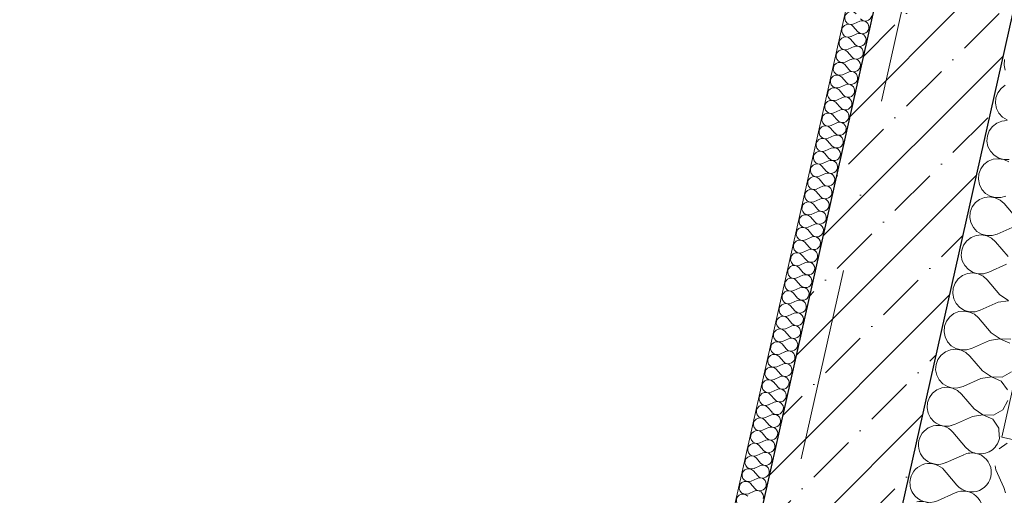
# Model space of a CAD drawing. Header units: millimetres. Extents: x -7218036 to -6920397, y 6117771 to 6333681.
# Tile 47 of 89: x -7184333 to -7182531, y 6149857 to 6150727. Entities that reach past the tile are written whole.
import ezdxf
from ezdxf.enums import TextEntityAlignment as Align

# ---------------------------------------------------------------- set-up
doc = ezdxf.new("R2010")
doc.units = ezdxf.units.MM
doc.header["$MEASUREMENT"] = 0
doc.linetypes.add('Штрихпунктирная', pattern=[670.277762, 352.777767, -176.388884, 0, -141.111112])
for name, color, linetype in [('АР-Стены_внутренние_пилоны.АР', 7, 'Continuous'), ('АР-Стены_Перегородки_100_.АР', 7, 'Continuous'), ('АР-Чертеж-Оси_Осевые размеры.АР', 7, 'Continuous')]:
    doc.layers.add(name, color=color, linetype=linetype)
for name, color, linetype, lineweight in [('АР-Стены_внутренние_пилоны.АР_Ном._пера__1', 7, 'Continuous', 30), ('АР-Стены_Перегородки_100_.АР_Ном._пера__1', 7, 'Continuous', 15), ('АР-Чертеж-Оси_Осевые размеры.АР_Ном._пера__120', 7, 'Continuous', 0)]:
    doc.layers.add(name, color=color, linetype=linetype, lineweight=lineweight)
doc.styles.add('РЎР“Р•РќР•Р\xa0Р\x98Р\xa0_РЎРўР\x98Р›Р¬_3', font='GOTHIC.TTF')
pattern_1 = [(45, (-6566190.34, 6563027.8), (-111.369318, 111.369318), [0, -105, 0, -157.5]), (110, (-6565840.34, 6563027.8), (148.001588, 53.868173), [0, -77, 0, -133])]

# ---------------------------------------------------------------- blocks, each defined once
blk = doc.blocks.new('*X186', base_point=(-6566190.3, 6562677.8))
at = {"layer": 'АР-Стены_Перегородки_100_.АР_Ном._пера__1', "color": 7, "linetype": 'Continuous', "lineweight": 0}
for p, q in [((-7182617.4, 6149875.6), (-7182637.4, 6149899)), ((-7182620.5, 6149861.6), (-7182653.1, 6149847))]:
    blk.add_line(p, q, dxfattribs=at)
for centre, start, end in [((-7182574.6, 6149968.5), 256.862, 347.8214), ((-7182590.2, 6149898.8), 220.4718, 77.8255), ((-7182605.9, 6149829.1), 342.0865, 114.2116), ((-7182667.7, 6149879.6), 212.0011, 294.2116), ((-7182683.4, 6149809.9), 52.6279, 102.0556)]:
    blk.add_arc(centre, 35.7, start, end, dxfattribs=at)
blk = doc.blocks.new('*X187', base_point=(-6566190.3, 6562677.8))
at = {"layer": 'АР-Стены_Перегородки_100_.АР_Ном._пера__1', "color": 7, "linetype": 'Continuous', "lineweight": 0}
for p, q in [((-7182601.7, 6149945.3), (-7182624.9, 6149972.4)), ((-7182604.9, 6149931.3), (-7182637.4, 6149916.7)), ((-7182637.4, 6149899), (-7182640.6, 6149902.8))]:
    blk.add_line(p, q, dxfattribs=at)
for centre, start, end in [((-7182636.4, 6150019), 230.4158, 284.2676), ((-7182652.1, 6149949.3), 40.4718, 167.3417), ((-7182652.1, 6149949.3), 167.3417, 294.2116), ((-7182574.6, 6149968.5), 347.8214, 353.5652), ((-7182574.6, 6149968.5), 220.4718, 256.862), ((-7182590.2, 6149898.8), 77.8255, 114.2116), ((-7182667.7, 6149879.6), 40.4718, 167.3417), ((-7182667.7, 6149879.6), 167.3417, 212.0011)]:
    blk.add_arc(centre, 35.7, start, end, dxfattribs=at)
blk = doc.blocks.new('*X188', base_point=(-6566190.3, 6562677.8))
at = {"layer": 'АР-Стены_Перегородки_100_.АР_Ном._пера__1', "color": 7, "linetype": 'Continuous', "lineweight": 0}
for p, q in [((-7182530.4, 6150654), (-7182531.2, 6150644.2)), ((-7182531.2, 6150644.2), (-7182529.3, 6150634.5)), ((-7182528.9, 6150607.5), (-7182536.7, 6150601.5)), ((-7182546, 6150584.3), (-7182546.9, 6150574.5)), ((-7182542.6, 6150593.5), (-7182546, 6150584.3)), ((-7182536.7, 6150601.5), (-7182542.6, 6150593.5)), ((-7182546.9, 6150574.5), (-7182545, 6150564.8)), ((-7182545, 6150564.8), (-7182540.5, 6150556.1)), ((-7182540.5, 6150556.1), (-7182533.8, 6150548.8)), ((-7182533.8, 6150548.8), (-7182525.4, 6150543.7)), ((-7182552.4, 6150531.8), (-7182558.2, 6150523.9)), ((-7182544.6, 6150537.8), (-7182552.4, 6150531.8)), ((-7182535.4, 6150541.5), (-7182544.6, 6150537.8)), ((-7182525.6, 6150542.5), (-7182535.4, 6150541.5)), ((-7182561.7, 6150514.6), (-7182562.5, 6150504.8)), ((-7182558.2, 6150523.9), (-7182561.7, 6150514.6)), ((-7182562.5, 6150504.8), (-7182560.6, 6150495.1)), ((-7182560.6, 6150495.1), (-7182556.1, 6150486.4)), ((-7182556.1, 6150486.4), (-7182549.4, 6150479.1)), ((-7182549.4, 6150479.1), (-7182541, 6150474)), ((-7182568, 6150462.1), (-7182573.9, 6150454.2)), ((-7182560.2, 6150468.1), (-7182568, 6150462.1)), ((-7182551.1, 6150471.8), (-7182560.2, 6150468.1)), ((-7182541.3, 6150472.8), (-7182551.1, 6150471.8)), ((-7182531.6, 6150471.1), (-7182541.3, 6150472.8)), ((-7182541, 6150474), (-7182531.5, 6150471.4)), ((-7182522.7, 6150466.8), (-7182531.6, 6150471.1)), ((-7182531.5, 6150471.4), (-7182521.7, 6150471.5)), ((-7182577.4, 6150444.9), (-7182578.2, 6150435.1)), ((-7182573.9, 6150454.2), (-7182577.4, 6150444.9)), ((-7182578.2, 6150435.1), (-7182576.3, 6150425.4)), ((-7182576.3, 6150425.4), (-7182571.8, 6150416.7)), ((-7182571.8, 6150416.7), (-7182565.1, 6150409.4)), ((-7182565.1, 6150409.4), (-7182556.7, 6150404.3)), ((-7182556.7, 6150404.3), (-7182547.2, 6150401.7)), ((-7182537.3, 6150401.8), (-7182527.9, 6150404.5)), ((-7182583.7, 6150392.4), (-7182589.5, 6150384.5)), ((-7182575.9, 6150398.4), (-7182583.7, 6150392.4)), ((-7182566.7, 6150402.1), (-7182575.9, 6150398.4)), ((-7182556.9, 6150403.1), (-7182566.7, 6150402.1)), ((-7182547.2, 6150401.4), (-7182556.9, 6150403.1)), ((-7182547.2, 6150401.7), (-7182537.3, 6150401.8)), ((-7182538.4, 6150397.1), (-7182547.2, 6150401.4)), ((-7182531, 6150390.6), (-7182538.4, 6150397.1)), ((-7182507.8, 6150363.4), (-7182531, 6150390.6)), ((-7182593, 6150375.2), (-7182593.8, 6150365.4)), ((-7182589.5, 6150384.5), (-7182593, 6150375.2)), ((-7182593.8, 6150365.4), (-7182591.9, 6150355.8)), ((-7182591.9, 6150355.8), (-7182587.4, 6150347)), ((-7182510.9, 6150349.5), (-7182543.5, 6150334.8)), ((-7182582.4, 6150332.4), (-7182591.5, 6150328.7)), ((-7182587.4, 6150347), (-7182580.7, 6150339.8)), ((-7182572.6, 6150333.4), (-7182582.4, 6150332.4)), ((-7182580.7, 6150339.8), (-7182572.3, 6150334.6)), ((-7182562.9, 6150331.7), (-7182572.6, 6150333.4)), ((-7182572.3, 6150334.6), (-7182562.8, 6150332)), ((-7182554, 6150327.4), (-7182562.9, 6150331.7)), ((-7182562.8, 6150332), (-7182553, 6150332.1)), ((-7182553, 6150332.1), (-7182543.5, 6150334.8)), ((-7182605.2, 6150314.8), (-7182608.7, 6150305.6)), ((-7182599.3, 6150322.7), (-7182605.2, 6150314.8)), ((-7182591.5, 6150328.7), (-7182599.3, 6150322.7)), ((-7182546.6, 6150320.9), (-7182554, 6150327.4)), ((-7182523.5, 6150293.7), (-7182546.6, 6150320.9)), ((-7182608.7, 6150305.6), (-7182609.5, 6150295.7)), ((-7182609.5, 6150295.7), (-7182607.6, 6150286.1)), ((-7182607.6, 6150286.1), (-7182603.1, 6150277.3)), ((-7182526.6, 6150279.8), (-7182559.2, 6150265.2)), ((-7182598, 6150262.7), (-7182607.2, 6150259)), ((-7182603.1, 6150277.3), (-7182596.4, 6150270.1)), ((-7182588.2, 6150263.7), (-7182598, 6150262.7)), ((-7182596.4, 6150270.1), (-7182588, 6150264.9)), ((-7182578.5, 6150262), (-7182588.2, 6150263.7)), ((-7182588, 6150264.9), (-7182578.5, 6150262.3)), ((-7182578.5, 6150262.3), (-7182568.6, 6150262.4)), ((-7182569.7, 6150257.8), (-7182578.5, 6150262)), ((-7182568.6, 6150262.4), (-7182559.2, 6150265.2)), ((-7182620.8, 6150245.1), (-7182624.3, 6150235.9)), ((-7182615, 6150253), (-7182620.8, 6150245.1)), ((-7182607.2, 6150259), (-7182615, 6150253)), ((-7182562.3, 6150251.2), (-7182569.7, 6150257.8)), ((-7182539.1, 6150224), (-7182562.3, 6150251.2)), ((-7182624.3, 6150235.9), (-7182625.1, 6150226)), ((-7182625.1, 6150226), (-7182623.2, 6150216.4)), ((-7182539.1, 6150224), (-7182522.9, 6150213.2)), ((-7182623.2, 6150216.4), (-7182618.7, 6150207.6)), ((-7182618.7, 6150207.6), (-7182612, 6150200.4)), ((-7182542.2, 6150210.1), (-7182574.8, 6150195.5)), ((-7182522.9, 6150212.9), (-7182542.2, 6150210.1)), ((-7182622.8, 6150189.3), (-7182630.6, 6150183.3)), ((-7182613.7, 6150193), (-7182622.8, 6150189.3)), ((-7182603.9, 6150194), (-7182613.7, 6150193)), ((-7182612, 6150200.4), (-7182603.6, 6150195.2)), ((-7182594.2, 6150192.3), (-7182603.9, 6150194)), ((-7182603.6, 6150195.2), (-7182594.1, 6150192.6)), ((-7182585.3, 6150188.1), (-7182594.2, 6150192.3)), ((-7182594.1, 6150192.6), (-7182584.3, 6150192.7)), ((-7182577.9, 6150181.5), (-7182585.3, 6150188.1)), ((-7182584.3, 6150192.7), (-7182574.8, 6150195.5)), ((-7182636.5, 6150175.4), (-7182640, 6150166.2)), ((-7182630.6, 6150183.3), (-7182636.5, 6150175.4)), ((-7182554.8, 6150154.4), (-7182577.9, 6150181.5)), ((-7182640, 6150166.2), (-7182640.8, 6150156.3)), ((-7182640.8, 6150156.3), (-7182638.9, 6150146.7)), ((-7182554.8, 6150154.4), (-7182538.5, 6150143.5)), ((-7182638.9, 6150146.7), (-7182634.4, 6150137.9)), ((-7182634.4, 6150137.9), (-7182627.7, 6150130.7)), ((-7182557.9, 6150140.4), (-7182590.5, 6150125.8)), ((-7182538.6, 6150143.3), (-7182557.9, 6150140.4)), ((-7182520.7, 6150135.5), (-7182538.6, 6150143.3)), ((-7182538.5, 6150143.5), (-7182519, 6150142.9)), ((-7182638.5, 6150119.7), (-7182646.3, 6150113.6)), ((-7182629.4, 6150123.3), (-7182638.5, 6150119.7)), ((-7182619.6, 6150124.3), (-7182629.4, 6150123.3)), ((-7182627.7, 6150130.7), (-7182619.3, 6150125.6)), ((-7182609.8, 6150122.7), (-7182619.6, 6150124.3)), ((-7182619.3, 6150125.6), (-7182609.8, 6150122.9)), ((-7182609.8, 6150122.9), (-7182599.9, 6150123)), ((-7182601, 6150118.4), (-7182609.8, 6150122.7)), ((-7182593.6, 6150111.8), (-7182601, 6150118.4)), ((-7182599.9, 6150123), (-7182590.5, 6150125.8)), ((-7182652.1, 6150105.7), (-7182655.6, 6150096.5)), ((-7182646.3, 6150113.6), (-7182652.1, 6150105.7)), ((-7182570.4, 6150084.7), (-7182593.6, 6150111.8)), ((-7182655.6, 6150096.5), (-7182656.4, 6150086.7)), ((-7182656.4, 6150086.7), (-7182654.5, 6150077)), ((-7182570.4, 6150084.7), (-7182554.2, 6150073.8)), ((-7182534.7, 6150073.2), (-7182517.7, 6150082.9)), ((-7182654.5, 6150077), (-7182650.1, 6150068.2)), ((-7182650.1, 6150068.2), (-7182643.4, 6150061)), ((-7182573.5, 6150070.7), (-7182606.1, 6150056.1)), ((-7182554.2, 6150073.6), (-7182573.5, 6150070.7)), ((-7182554.2, 6150073.8), (-7182534.7, 6150073.2)), ((-7182536.3, 6150065.8), (-7182554.2, 6150073.6)), ((-7182525.1, 6150049.8), (-7182536.3, 6150065.8)), ((-7182661.9, 6150043.9), (-7182667.8, 6150036)), ((-7182654.2, 6150050), (-7182661.9, 6150043.9)), ((-7182645, 6150053.6), (-7182654.2, 6150050)), ((-7182635.2, 6150054.6), (-7182645, 6150053.6)), ((-7182643.4, 6150061), (-7182634.9, 6150055.9)), ((-7182625.5, 6150053), (-7182635.2, 6150054.6)), ((-7182634.9, 6150055.9), (-7182625.4, 6150053.2)), ((-7182616.6, 6150048.7), (-7182625.5, 6150053)), ((-7182625.4, 6150053.2), (-7182615.6, 6150053.3)), ((-7182609.3, 6150042.1), (-7182616.6, 6150048.7)), ((-7182615.6, 6150053.3), (-7182606.1, 6150056.1)), ((-7182671.3, 6150026.8), (-7182672.1, 6150017)), ((-7182667.8, 6150036), (-7182671.3, 6150026.8)), ((-7182586.1, 6150015), (-7182609.3, 6150042.1)), ((-7182533.4, 6150013.2), (-7182524.1, 6150030.3)), ((-7182672.1, 6150017), (-7182670.2, 6150007.3)), ((-7182670.2, 6150007.3), (-7182665.7, 6149998.5)), ((-7182586.1, 6150015), (-7182569.8, 6150004.1)), ((-7182550.3, 6150003.5), (-7182533.4, 6150013.2)), ((-7182665.7, 6149998.5), (-7182659.1, 6149991.4)), ((-7182589.2, 6150001), (-7182621.8, 6149986.4)), ((-7182569.9, 6150003.9), (-7182589.2, 6150001)), ((-7182552, 6149996.1), (-7182569.9, 6150003.9)), ((-7182569.8, 6150004.1), (-7182550.3, 6150003.5)), ((-7182540.8, 6149980.1), (-7182552, 6149996.1)), ((-7182628.3, 6149984.5), (-7182621.8, 6149986.4)), ((-7182539.9, 6149964.6), (-7182540.8, 6149980.1))]:
    blk.add_line(p, q, dxfattribs=at)
blk = doc.blocks.new('Стена_78_5', base_point=(-7182333.3, 6151547.9))
at = {"layer": 'АР-Стены_Перегородки_100_.АР', "linetype": 'Continuous', "lineweight": 0, "true_color": 0x000000}
h = blk.add_hatch(dxfattribs=at)
h.set_pattern_fill('ШТУКАТУРКА__ГИПС_01_0005', color=18, style=0, pattern_type=2)
h.set_pattern_definition(pattern_1)
h.paths.add_polyline_path([(-7182224.2, 6151349.1), (-7182531, 6149983.1), (-7182511.5, 6149978.8), (-7182204.7, 6151344.7)])
h = blk.add_hatch(dxfattribs=at)
h.set_pattern_fill('ШТУКАТУРКА__ГИПС_01_0005', color=18, style=0, pattern_type=2)
h.set_pattern_definition(pattern_1)
h.paths.add_polyline_path([(-7182535.4, 6149963.6), (-7182511.5, 6149978.8), (-7182531, 6149983.1)])
h = blk.add_hatch(dxfattribs=at)
h.set_pattern_fill('ШТУКАТУРКА__ГИПС_01_0005', color=18, style=0, pattern_type=2)
h.set_pattern_definition(pattern_1)
h.paths.add_polyline_path([(-7182511.5, 6149978.8), (-7182535.4, 6149963.6), (-7182515.9, 6149959.2)])
at = {"layer": 'АР-Стены_Перегородки_100_.АР_Ном._пера__1', "color": 7, "linetype": 'Continuous', "lineweight": 0}
for q in [(-7182224.2, 6151349.1), (-7182515.9, 6149959.2)]:
    blk.add_line((-7182535.4, 6149963.6), q, dxfattribs=at)
at = {"layer": 'АР-Стены_Перегородки_100_.АР_Ном._пера__1', "color": 7, "linetype": 'Continuous', "lineweight": 0, "flags": 128}
blk.add_lwpolyline([(-7182366.2, 6151401.5), (-7182714.6, 6149850.1)], dxfattribs=at)
at = {"layer": 'АР-Стены_Перегородки_100_.АР', "color": 7, "lineweight": 0}
for name in ['*X188', '*X187', '*X186']:
    blk.add_blockref(name, (-6566190.3, 6562677.8), dxfattribs=at)
blk = doc.blocks.new('*X190', base_point=(-6566190.3, 6562677.8))
at = {"layer": 'АР-Стены_Перегородки_100_.АР_Ном._пера__1', "color": 7, "linetype": 'Continuous', "lineweight": 0}
for p, q in [((-7182525.3, 6149952.2), (-7182540.3, 6149941.8)), ((-7182547.2, 6149910.8), (-7182546.2, 6149903.8)), ((-7182546.2, 6149903.8), (-7182531.6, 6149871.3)), ((-7182528.8, 6149861.8), (-7182531.6, 6149871.3))]:
    blk.add_line(p, q, dxfattribs=at)
blk = doc.blocks.new('Стена_79_5', base_point=(-7182714.6, 6149850.1))
at = {"layer": 'АР-Стены_Перегородки_100_.АР_Ном._пера__1', "color": 7, "linetype": 'Continuous', "lineweight": 0}
blk.add_line((-7182535.4, 6149963.6), (-7182515.9, 6149959.2), dxfattribs=at)
at = {"layer": 'АР-Стены_Перегородки_100_.АР', "color": 7, "lineweight": 0}
blk.add_blockref('*X190', (-6566190.3, 6562677.8), dxfattribs=at)
blk = doc.blocks.new('*X370', base_point=(-6566190.3, 6562677.8))
at = {"layer": 'АР-Стены_Перегородки_100_.АР_Ном._пера__1', "color": 7, "linetype": 'Continuous', "lineweight": 0}
for p, q in [((-7182807.1, 6150714.7), (-7182799.4, 6150705.7)), ((-7182806.1, 6150719.4), (-7182795.2, 6150724.3)), ((-7182811.3, 6150696.1), (-7182800.5, 6150701)), ((-7182816.5, 6150672.9), (-7182805.7, 6150677.8)), ((-7182812.4, 6150691.5), (-7182804.6, 6150682.4)), ((-7182817.6, 6150668.3), (-7182809.9, 6150659.2)), ((-7182822.8, 6150645), (-7182815.1, 6150636)), ((-7182821.8, 6150649.7), (-7182810.9, 6150654.6)), ((-7182828, 6150621.8), (-7182820.3, 6150612.8)), ((-7182827, 6150626.5), (-7182816.1, 6150631.3)), ((-7182832.2, 6150603.2), (-7182821.3, 6150608.1)), ((-7182837.4, 6150580), (-7182826.6, 6150584.9)), ((-7182833.2, 6150598.6), (-7182825.5, 6150589.5)), ((-7182838.5, 6150575.3), (-7182830.7, 6150566.3)), ((-7182843.7, 6150552.1), (-7182835.9, 6150543.1)), ((-7182842.6, 6150556.8), (-7182831.8, 6150561.6)), ((-7182847.8, 6150533.5), (-7182837, 6150538.4)), ((-7182853.1, 6150510.3), (-7182842.2, 6150515.2)), ((-7182848.9, 6150528.9), (-7182841.2, 6150519.8)), ((-7182854.1, 6150505.7), (-7182846.4, 6150496.6)), ((-7182859.3, 6150482.4), (-7182851.6, 6150473.4)), ((-7182858.3, 6150487.1), (-7182847.4, 6150492)), ((-7182864.5, 6150459.2), (-7182856.8, 6150450.1)), ((-7182863.5, 6150463.8), (-7182852.6, 6150468.7)), ((-7182868.7, 6150440.6), (-7182857.9, 6150445.5)), ((-7182873.9, 6150417.4), (-7182863.1, 6150422.3)), ((-7182869.8, 6150436), (-7182862, 6150426.9)), ((-7182875, 6150412.7), (-7182867.3, 6150403.7)), ((-7182880.2, 6150389.5), (-7182872.5, 6150380.4)), ((-7182879.2, 6150394.1), (-7182868.3, 6150399)), ((-7182884.4, 6150370.9), (-7182873.5, 6150375.8)), ((-7182889.6, 6150347.7), (-7182878.7, 6150352.6)), ((-7182885.4, 6150366.3), (-7182877.7, 6150357.2)), ((-7182890.6, 6150343), (-7182882.9, 6150334)), ((-7182895.8, 6150319.8), (-7182888.1, 6150310.8)), ((-7182894.8, 6150324.5), (-7182883.9, 6150329.3)), ((-7182901.1, 6150296.6), (-7182893.3, 6150287.5)), ((-7182900, 6150301.2), (-7182889.2, 6150306.1)), ((-7182905.2, 6150278), (-7182894.4, 6150282.9)), ((-7182910.5, 6150254.8), (-7182899.6, 6150259.6)), ((-7182906.3, 6150273.3), (-7182898.6, 6150264.3)), ((-7182911.5, 6150250.1), (-7182903.8, 6150241.1)), ((-7182916.7, 6150226.9), (-7182909, 6150217.8)), ((-7182915.7, 6150231.5), (-7182904.8, 6150236.4)), ((-7182920.9, 6150208.3), (-7182910, 6150213.2)), ((-7182926.1, 6150185.1), (-7182915.3, 6150190)), ((-7182921.9, 6150203.7), (-7182914.2, 6150194.6)), ((-7182927.2, 6150180.4), (-7182919.4, 6150171.4)), ((-7182932.4, 6150157.2), (-7182924.6, 6150148.1)), ((-7182931.3, 6150161.8), (-7182920.5, 6150166.7)), ((-7182937.6, 6150134), (-7182929.9, 6150124.9)), ((-7182936.5, 6150138.6), (-7182925.7, 6150143.5)), ((-7182941.8, 6150115.4), (-7182930.9, 6150120.3)), ((-7182942.8, 6150110.7), (-7182935.1, 6150101.7)), ((-7182948, 6150087.5), (-7182940.3, 6150078.4)), ((-7182947, 6150092.1), (-7182936.1, 6150097)), ((-7182953.2, 6150064.3), (-7182945.5, 6150055.2)), ((-7182952.2, 6150068.9), (-7182941.3, 6150073.8)), ((-7182957.4, 6150045.7), (-7182946.6, 6150050.6)), ((-7182962.6, 6150022.5), (-7182951.8, 6150027.3)), ((-7182958.5, 6150041), (-7182950.7, 6150032)), ((-7182963.7, 6150017.8), (-7182955.9, 6150008.8)), ((-7182968.9, 6149994.6), (-7182961.2, 6149985.5)), ((-7182967.9, 6149999.2), (-7182957, 6150004.1)), ((-7182974.1, 6149971.3), (-7182966.4, 6149962.3)), ((-7182973.1, 6149976), (-7182962.2, 6149980.9)), ((-7182978.3, 6149952.8), (-7182967.4, 6149957.6)), ((-7182979.3, 6149948.1), (-7182971.6, 6149939.1)), ((-7182984.5, 6149924.9), (-7182976.8, 6149915.8)), ((-7182983.5, 6149929.5), (-7182972.6, 6149934.4)), ((-7182989.8, 6149901.7), (-7182982, 6149892.6)), ((-7182988.7, 6149906.3), (-7182977.9, 6149911.2)), ((-7182993.9, 6149883.1), (-7182983.1, 6149888)), ((-7182999.2, 6149859.8), (-7182988.3, 6149864.7)), ((-7182995, 6149878.4), (-7182987.3, 6149869.4))]:
    blk.add_line(p, q, dxfattribs=at)
for centre, start, end in [((-7182811, 6150730.2), 40.4717, 294.2115), ((-7182785.1, 6150736.6), 220.4717, 347.3416), ((-7182816.2, 6150707), 40.4717, 294.2115), ((-7182790.4, 6150713.4), 220.4717, 347.3416), ((-7182790.4, 6150713.4), 347.3416, 114.2115), ((-7182821.4, 6150683.8), 40.4717, 294.2115), ((-7182795.6, 6150690.2), 347.3416, 114.2115), ((-7182800.8, 6150666.9), 347.3416, 114.2115), ((-7182795.6, 6150690.2), 220.4717, 347.3416), ((-7182826.6, 6150660.5), 40.4717, 294.2115), ((-7182800.8, 6150666.9), 220.4717, 347.3416), ((-7182831.9, 6150637.3), 40.4717, 294.2115), ((-7182806, 6150643.7), 220.4717, 347.3416), ((-7182806, 6150643.7), 347.3416, 114.2115), ((-7182837.1, 6150614.1), 40.4717, 294.2115), ((-7182811.2, 6150620.5), 347.3416, 114.2115), ((-7182842.3, 6150590.9), 40.4717, 294.2115), ((-7182816.5, 6150597.2), 347.3416, 114.2115), ((-7182811.2, 6150620.5), 220.4717, 347.3416), ((-7182821.7, 6150574), 347.3416, 114.2115), ((-7182816.5, 6150597.2), 220.4717, 347.3416), ((-7182847.5, 6150567.6), 40.4717, 294.2115), ((-7182821.7, 6150574), 220.4717, 347.3416), ((-7182852.7, 6150544.4), 40.4717, 294.2115), ((-7182826.9, 6150550.8), 220.4717, 347.3416), ((-7182826.9, 6150550.8), 347.3416, 114.2115), ((-7182857.9, 6150521.2), 40.4717, 294.2115), ((-7182832.1, 6150527.6), 347.3416, 114.2115), ((-7182837.3, 6150504.3), 347.3416, 114.2115), ((-7182832.1, 6150527.6), 220.4717, 347.3416), ((-7182863.2, 6150497.9), 40.4717, 294.2115), ((-7182837.3, 6150504.3), 220.4717, 347.3416), ((-7182868.4, 6150474.7), 40.4717, 294.2115), ((-7182842.5, 6150481.1), 220.4717, 347.3416), ((-7182842.5, 6150481.1), 347.3416, 114.2115), ((-7182873.6, 6150451.5), 40.4717, 294.2115), ((-7182847.8, 6150457.9), 347.3416, 114.2115), ((-7182878.8, 6150428.2), 40.4717, 294.2115), ((-7182853, 6150434.6), 347.3416, 114.2115), ((-7182847.8, 6150457.9), 220.4717, 347.3416), ((-7182858.2, 6150411.4), 347.3416, 114.2115), ((-7182853, 6150434.6), 220.4717, 347.3416), ((-7182884, 6150405), 40.4717, 294.2115), ((-7182858.2, 6150411.4), 220.4717, 347.3416), ((-7182889.3, 6150381.8), 40.4717, 294.2115), ((-7182863.4, 6150388.2), 220.4717, 347.3416), ((-7182863.4, 6150388.2), 347.3416, 114.2115), ((-7182894.5, 6150358.5), 40.4717, 294.2115), ((-7182868.6, 6150364.9), 347.3416, 114.2115), ((-7182873.8, 6150341.7), 347.3416, 114.2115), ((-7182868.6, 6150364.9), 220.4717, 347.3416), ((-7182899.7, 6150335.3), 40.4717, 294.2115), ((-7182873.8, 6150341.7), 220.4717, 347.3416), ((-7182904.9, 6150312.1), 40.4717, 294.2115), ((-7182879.1, 6150318.5), 220.4717, 347.3416), ((-7182879.1, 6150318.5), 347.3416, 114.2115), ((-7182910.1, 6150288.8), 40.4717, 294.2115), ((-7182884.3, 6150295.2), 347.3416, 114.2115), ((-7182915.3, 6150265.6), 40.4717, 294.2115), ((-7182889.5, 6150272), 347.3416, 114.2115), ((-7182884.3, 6150295.2), 220.4717, 347.3416), ((-7182894.7, 6150248.8), 347.3416, 114.2115), ((-7182889.5, 6150272), 220.4717, 347.3416), ((-7182920.6, 6150242.4), 40.4717, 294.2115), ((-7182894.7, 6150248.8), 220.4717, 347.3416), ((-7182925.8, 6150219.2), 40.4717, 294.2115), ((-7182899.9, 6150225.6), 347.3416, 114.2115), ((-7182931, 6150195.9), 40.4717, 294.2115), ((-7182905.2, 6150202.3), 347.3416, 114.2115), ((-7182899.9, 6150225.6), 220.4717, 347.3416), ((-7182910.4, 6150179.1), 347.3416, 114.2115), ((-7182905.2, 6150202.3), 220.4717, 347.3416), ((-7182936.2, 6150172.7), 40.4717, 294.2115), ((-7182910.4, 6150179.1), 220.4717, 347.3416), ((-7182941.4, 6150149.5), 40.4717, 294.2115), ((-7182915.6, 6150155.9), 220.4717, 347.3416), ((-7182915.6, 6150155.9), 347.3416, 114.2115), ((-7182946.6, 6150126.2), 40.4717, 294.2115), ((-7182920.8, 6150132.6), 347.3416, 114.2115), ((-7182926, 6150109.4), 347.3416, 114.2115), ((-7182920.8, 6150132.6), 220.4717, 347.3416), ((-7182951.9, 6150103), 40.4717, 294.2115), ((-7182931.2, 6150086.2), 347.3416, 114.2115), ((-7182926, 6150109.4), 220.4717, 347.3416), ((-7182957.1, 6150079.8), 40.4717, 294.2115), ((-7182931.2, 6150086.2), 220.4717, 347.3416), ((-7182962.3, 6150056.5), 40.4717, 294.2115), ((-7182936.5, 6150062.9), 347.3416, 114.2115), ((-7182967.5, 6150033.3), 40.4717, 294.2115), ((-7182941.7, 6150039.7), 347.3416, 114.2115), ((-7182936.5, 6150062.9), 220.4717, 347.3416), ((-7182946.9, 6150016.5), 347.3416, 114.2115), ((-7182941.7, 6150039.7), 220.4717, 347.3416), ((-7182972.7, 6150010.1), 40.4717, 294.2115), ((-7182946.9, 6150016.5), 220.4717, 347.3416), ((-7182978, 6149986.8), 40.4717, 294.2115), ((-7182952.1, 6149993.2), 220.4717, 347.3416), ((-7182952.1, 6149993.2), 347.3416, 114.2115), ((-7182983.2, 6149963.6), 40.4717, 294.2115), ((-7182957.3, 6149970), 347.3416, 114.2115), ((-7182962.5, 6149946.8), 347.3416, 114.2115), ((-7182957.3, 6149970), 220.4717, 347.3416), ((-7182988.4, 6149940.4), 40.4717, 294.2115), ((-7182967.8, 6149923.6), 347.3416, 114.2115), ((-7182962.5, 6149946.8), 220.4717, 347.3416), ((-7182993.6, 6149917.2), 40.4717, 294.2115), ((-7182967.8, 6149923.6), 220.4717, 347.3416), ((-7182998.8, 6149893.9), 40.4717, 294.2115), ((-7182973, 6149900.3), 347.3416, 114.2115), ((-7183004, 6149870.7), 40.4717, 294.2115), ((-7182978.2, 6149877.1), 347.3416, 114.2115), ((-7182973, 6149900.3), 220.4717, 347.3416), ((-7182983.4, 6149853.9), 347.3416, 114.2115), ((-7182978.2, 6149877.1), 220.4717, 347.3416), ((-7183009.3, 6149847.5), 40.4717, 294.2115)]:
    blk.add_arc(centre, 11.9, start, end, dxfattribs=at)
blk = doc.blocks.new('Стена_196_5', base_point=(-7185857.8, 6136996.3))
at = {"layer": 'АР-Стены_Перегородки_100_.АР_Ном._пера__1', "color": 7, "linetype": 'Continuous', "lineweight": 0, "flags": 128}
for points in [[(-7182569, 6151867.3), (-7185906.5, 6137007.3)], [(-7185857.8, 6136996.3), (-7182533.4, 6151797.8)]]:
    blk.add_lwpolyline(points, dxfattribs=at)
at = {"layer": 'АР-Стены_Перегородки_100_.АР', "color": 7, "lineweight": 0}
blk.add_blockref('*X370', (-6566190.3, 6562677.8), dxfattribs=at)
blk = doc.blocks.new('Стандартный Маркер Сетки[11]_5', base_point=(-7182312.1, 6152552))
at = {"layer": 'АР-Чертеж-Оси_Осевые размеры.АР_Ном._пера__120', "color": 7, "linetype": 'Штрихпунктирная', "lineweight": 0}
blk.add_line((-7182531.3, 6151576.3), (-7187093.8, 6131261.9), dxfattribs=at)
at = {"layer": 'АР-Чертеж-Оси_Осевые размеры.АР_Ном._пера__120', "color": 7, "lineweight": 0, "style": 'РЎР“Р•РќР•Р\xa0Р\x98Р\xa0_РЎРўР\x98Р›Р¬_3'}
blk.add_attdef('AC_MarkerText_1', text='', height=350, rotation=347.3417, dxfattribs=at).set_placement((-7187352.5, 6129979.4), align=Align.TOP_CENTER)
blk = doc.blocks.new('Стандартный Маркер Сетки[25]_5', base_point=(-7182312.1, 6152552))
at = {"layer": 'АР-Чертеж-Оси_Осевые размеры.АР_Ном._пера__120', "color": 7, "linetype": 'Штрихпунктирная', "lineweight": 0}
blk.add_line((-7182531.3, 6151576.3), (-7187093.8, 6131261.9), dxfattribs=at)
at = {"layer": 'АР-Чертеж-Оси_Осевые размеры.АР_Ном._пера__120', "color": 7, "lineweight": 0, "style": 'РЎР“Р•РќР•Р\xa0Р\x98Р\xa0_РЎРўР\x98Р›Р¬_3'}
blk.add_attdef('AC_MarkerText_1', text='', height=350, rotation=347.3417, dxfattribs=at).set_placement((-7187352.5, 6129979.4), align=Align.TOP_CENTER)
blk = doc.blocks.new('Стандартный Маркер Сетки[26]_5', base_point=(-7182312.1, 6152552))
at = {"layer": 'АР-Чертеж-Оси_Осевые размеры.АР_Ном._пера__120', "color": 7, "linetype": 'Штрихпунктирная', "lineweight": 0}
blk.add_line((-7182531.3, 6151576.3), (-7187093.8, 6131261.9), dxfattribs=at)
at = {"layer": 'АР-Чертеж-Оси_Осевые размеры.АР_Ном._пера__120', "color": 7, "lineweight": 0, "style": 'РЎР“Р•РќР•Р\xa0Р\x98Р\xa0_РЎРўР\x98Р›Р¬_3'}
blk.add_attdef('AC_MarkerText_1', text='', height=350, rotation=347.3417, dxfattribs=at).set_placement((-7187352.5, 6129979.4), align=Align.TOP_CENTER)
blk = doc.blocks.new('Стандартный Маркер Сетки[27]_5', base_point=(-7182312.1, 6152552))
at = {"layer": 'АР-Чертеж-Оси_Осевые размеры.АР_Ном._пера__120', "color": 7, "linetype": 'Штрихпунктирная', "lineweight": 0}
blk.add_line((-7182531.3, 6151576.3), (-7187093.8, 6131261.9), dxfattribs=at)
at = {"layer": 'АР-Чертеж-Оси_Осевые размеры.АР_Ном._пера__120', "color": 7, "lineweight": 0, "style": 'РЎР“Р•РќР•Р\xa0Р\x98Р\xa0_РЎРўР\x98Р›Р¬_3'}
blk.add_attdef('AC_MarkerText_1', text='', height=350, rotation=347.3417, dxfattribs=at).set_placement((-7187352.5, 6129979.4), align=Align.TOP_CENTER)
blk = doc.blocks.new('Стандартный Маркер Сетки[70]_5', base_point=(-7182312.1, 6152552))
at = {"layer": 'АР-Чертеж-Оси_Осевые размеры.АР_Ном._пера__120', "color": 7, "linetype": 'Штрихпунктирная', "lineweight": 0}
blk.add_line((-7182531.3, 6151576.3), (-7187093.8, 6131261.9), dxfattribs=at)
at = {"layer": 'АР-Чертеж-Оси_Осевые размеры.АР_Ном._пера__120', "color": 7, "lineweight": 0, "style": 'РЎР“Р•РќР•Р\xa0Р\x98Р\xa0_РЎРўР\x98Р›Р¬_3'}
blk.add_attdef('AC_MarkerText_1', text='', height=350, rotation=347.3417, dxfattribs=at).set_placement((-7187352.5, 6129979.4), align=Align.TOP_CENTER)
blk = doc.blocks.new('Стандартный Маркер Сетки[84]_5', base_point=(-7182312.1, 6152552))
at = {"layer": 'АР-Чертеж-Оси_Осевые размеры.АР_Ном._пера__120', "color": 7, "linetype": 'Штрихпунктирная', "lineweight": 0}
blk.add_line((-7182531.3, 6151576.3), (-7187093.8, 6131261.9), dxfattribs=at)
at = {"layer": 'АР-Чертеж-Оси_Осевые размеры.АР_Ном._пера__120', "color": 7, "lineweight": 0, "style": 'РЎР“Р•РќР•Р\xa0Р\x98Р\xa0_РЎРўР\x98Р›Р¬_3'}
blk.add_attdef('AC_MarkerText_1', text='', height=350, rotation=347.3417, dxfattribs=at).set_placement((-7187352.5, 6129979.4), align=Align.TOP_CENTER)
blk = doc.blocks.new('Стандартный Маркер Сетки[85]_5', base_point=(-7182312.1, 6152552))
at = {"layer": 'АР-Чертеж-Оси_Осевые размеры.АР_Ном._пера__120', "color": 7, "linetype": 'Штрихпунктирная', "lineweight": 0}
blk.add_line((-7182531.3, 6151576.3), (-7187093.8, 6131261.9), dxfattribs=at)
at = {"layer": 'АР-Чертеж-Оси_Осевые размеры.АР_Ном._пера__120', "color": 7, "lineweight": 0, "style": 'РЎР“Р•РќР•Р\xa0Р\x98Р\xa0_РЎРўР\x98Р›Р¬_3'}
blk.add_attdef('AC_MarkerText_1', text='', height=350, rotation=347.3417, dxfattribs=at).set_placement((-7187352.5, 6129979.4), align=Align.TOP_CENTER)
blk = doc.blocks.new('Стандартный Маркер Сетки[86]_5', base_point=(-7182312.1, 6152552))
at = {"layer": 'АР-Чертеж-Оси_Осевые размеры.АР_Ном._пера__120', "color": 7, "linetype": 'Штрихпунктирная', "lineweight": 0}
blk.add_line((-7182531.3, 6151576.3), (-7187093.8, 6131261.9), dxfattribs=at)
at = {"layer": 'АР-Чертеж-Оси_Осевые размеры.АР_Ном._пера__120', "color": 7, "lineweight": 0, "style": 'РЎР“Р•РќР•Р\xa0Р\x98Р\xa0_РЎРўР\x98Р›Р¬_3'}
blk.add_attdef('AC_MarkerText_1', text='', height=350, rotation=347.3417, dxfattribs=at).set_placement((-7187352.5, 6129979.4), align=Align.TOP_CENTER)
blk = doc.blocks.new('Стена_272_5', base_point=(-7184058.3, 6144437.7))
at = {"layer": 'АР-Стены_внутренние_пилоны.АР', "linetype": 'Continuous', "lineweight": 0, "true_color": 0x000000}
h = blk.add_hatch(dxfattribs=at)
h.set_pattern_fill('ЖЕЛЕЗОБЕТОН__PROJECT__0005', color=18, style=0, pattern_type=2)
h.set_pattern_definition([(45, (-6566190.34, 6562677.8), (-84.852814, 84.852814), []), (45, (-6566232.77, 6562720.22), (-84.852814, 84.852814), [90, -30, 0, -30])])
h.paths.add_polyline_path([(-7183936.4, 6144410.3), (-7182333.3, 6151547.9), (-7182533.4, 6151797.8), (-7184180.3, 6144465.1)])
at = {"layer": 'АР-Стены_внутренние_пилоны.АР_Ном._пера__1', "color": 7, "linetype": 'Continuous', "lineweight": 30, "flags": 128}
for points in [[(-7182533.4, 6151797.8), (-7184180.3, 6144465.1)], [(-7183936.4, 6144410.3), (-7182333.3, 6151547.9)]]:
    blk.add_lwpolyline(points, dxfattribs=at)

msp = doc.modelspace()

# ---------------------------------------------------------------- block references
at = {"layer": 'АР-Стены_внутренние_пилоны.АР', "color": 7, "lineweight": 0}
msp.add_blockref('Стена_272_5', (-7184058.3, 6144437.7), dxfattribs=at)
at = {"layer": 'АР-Стены_Перегородки_100_.АР', "color": 7, "lineweight": 0}
for name, p in [('Стена_196_5', (-7185857.8, 6136996.3)), ('Стена_78_5', (-7182333.3, 6151547.9)), ('Стена_79_5', (-7182714.6, 6149850.1))]:
    msp.add_blockref(name, p, dxfattribs=at)
at = {"layer": 'АР-Чертеж-Оси_Осевые размеры.АР', "color": 8, "linetype": 'Continuous', "lineweight": 15}
for name in ['Стандартный Маркер Сетки[11]_5', 'Стандартный Маркер Сетки[25]_5', 'Стандартный Маркер Сетки[26]_5', 'Стандартный Маркер Сетки[27]_5', 'Стандартный Маркер Сетки[70]_5', 'Стандартный Маркер Сетки[84]_5', 'Стандартный Маркер Сетки[85]_5', 'Стандартный Маркер Сетки[86]_5']:
    msp.add_blockref(name, (-7182312.1, 6152552), dxfattribs=at)

doc.saveas('drawing.dxf')
